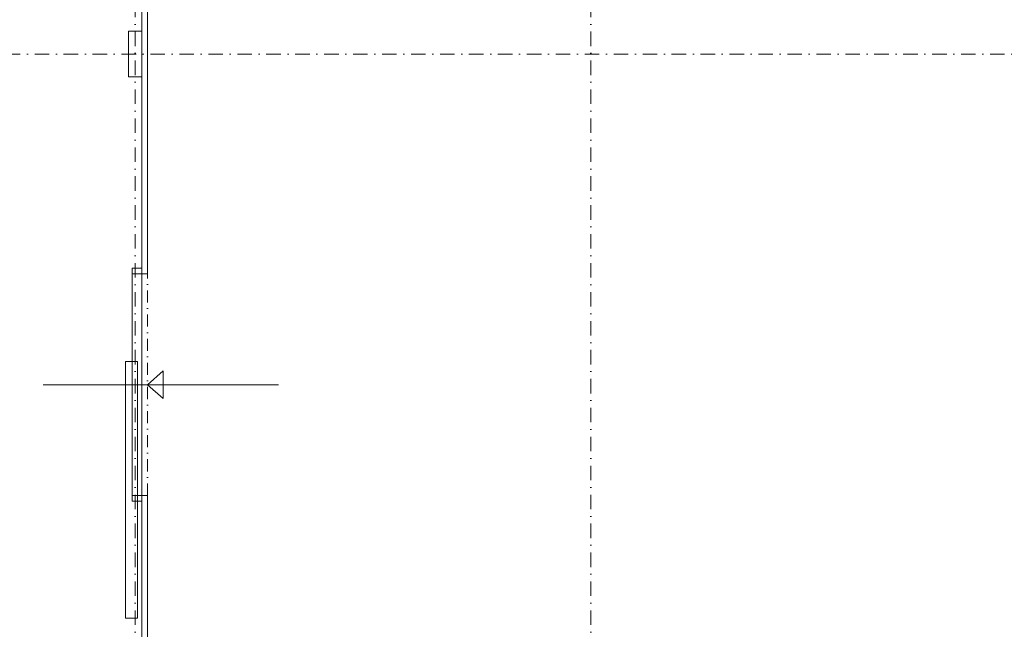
# Model space of a CAD drawing. Header units: millimetres. Extents: x -385852 to 693036, y -525006 to 444206.
# Tile 144 of 156: x 435512 to 461431, y 8251 to 24304. Entities that reach past the tile are written whole.
import ezdxf

# ---------------------------------------------------------------- set-up
doc = ezdxf.new("R2010")
doc.units = ezdxf.units.MM
for name, pattern in [('CENTERX2', [101.6, 63.5, -12.7, 12.7, -12.7]), ('DASHDOT', [25.4, 12.7, -6.35, 0, -6.35]), ('ČERCHOVANÁ', [25.4, 12.7, -6.35, 0, -6.35])]:
    doc.linetypes.add(name, pattern=pattern)
for name, color, linetype, lineweight in [('A99_S_kce-nad-vid', 181, 'DASHDOT', 5), ('A99_S_kce-rez-sil', 7, 'Continuous', 15), ('A99_S_kce-rez-ten', 6, 'Continuous', 9), ('A99_S_osy', 1, 'CENTERX2', 5), ('A99_S_otvory', 7, 'Continuous', 5), ('A99_S_sloupy', 7, 'Continuous', 5)]:
    doc.layers.add(name, color=color, linetype=linetype, lineweight=lineweight)

msp = doc.modelspace()

# ---------------------------------------------------------------- linework, layer by layer
at = {"layer": 'A99_S_kce-nad-vid', "linetype": 'ČERCHOVANÁ', "ltscale": 25}
msp.add_line((438875.5457, 11775), (438875.5457, 17610), dxfattribs=at)
at = {"layer": 'A99_S_kce-rez-sil'}
for p, q in [((438875.5457, 17610), (438875.5457, 26650)), ((438725.5457, 17610), (438725.5457, 26350)), ((438725.5457, 17610), (438875.5457, 17610)), ((438725.5457, -200), (438725.5457, 11775)), ((438725.5457, 11771.5284), (438875.5457, 11771.5284)), ((438875, -890), (438875, 11775))]:
    msp.add_line(p, q, dxfattribs=at)
at = {"layer": 'A99_S_kce-rez-ten'}
for p, q in [((438875.5457, 14692.5), (439291.2875, 15057.463)), ((439291.2875, 14327.537), (439291.2875, 15057.463)), ((442327.8678, 14692.5), (436132.374, 14692.5)), ((438875.5457, 14692.5), (439291.2875, 14327.537))]:
    msp.add_line(p, q, dxfattribs=at)
at = {"layer": 'A99_S_kce-rez-ten', "linetype": 'ByBlock', "lineweight": 9, "ltscale": 2}
msp.add_lwpolyline([(438300, 15305), (438614.1044, 15305), (438614.1044, 8545), (438300, 8545)], close=True, dxfattribs=at)
at = {"layer": 'A99_S_osy', "linetype": 'DASHDOT', "lineweight": 5, "ltscale": 30}
for p, q in [((438550, 100200), (438550, -5085)), ((487349.6209, 23400), (296400, 23400))]:
    msp.add_line(p, q, dxfattribs=at)
msp.add_lwpolyline([(450550, 100200), (450550, -4850)], dxfattribs=at)
at = {"layer": 'A99_S_otvory'}
for p, q in [((438475.5457, 17610), (438475.5457, 11775)), ((438725.5457, 17610), (438725.5457, 11775))]:
    msp.add_line(p, q, dxfattribs=at)
at = {"layer": 'A99_S_sloupy', "linetype": 'Continuous', "lineweight": 20, "ltscale": 2}
msp.add_lwpolyline([(438375, 24000), (438725, 24000), (438725, 22800), (438375, 22800)], close=True, dxfattribs=at)
at = {"layer": 'A99_S_sloupy', "lineweight": 9, "ltscale": 2}
for points in [[(438725.5457, 17610), (438475.5457, 17610), (438475.5457, 17760), (438725.5457, 17760)], [(438725.5457, 11621.5284), (438475.5457, 11621.5284), (438475.5457, 11771.5284), (438725.5457, 11771.5284)]]:
    msp.add_lwpolyline(points, close=True, dxfattribs=at)

doc.saveas('drawing.dxf')
